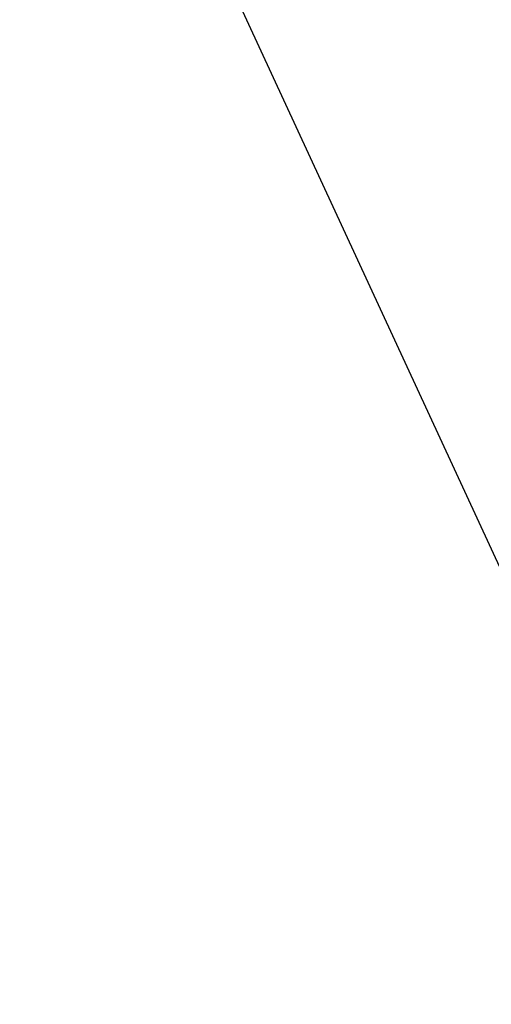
# Model space of a CAD drawing. Extents: x 0 to 363660, y 0 to 4201329.
# Tile 99 of 256: x 360198.51047 to 360198.51555, y 4200473.88474 to 4200473.89536. Entities that reach past the tile are written whole.
import ezdxf

# ---------------------------------------------------------------- set-up
doc = ezdxf.new("R2010")
doc.units = 0
doc.header["$LTSCALE"] = 0.5
doc.header["$MEASUREMENT"] = 0
doc.layers.add('(032) Горизонтали утолщенные', color=32, linetype='Continuous', lineweight=30)

# ---------------------------------------------------------------- blocks, each defined once
blk = doc.blocks.new('gergrgrre')
at = {"layer": '(032) Горизонтали утолщенные', "color": 32}
blk.add_polyline3d([(360205.37, 4200491.68, 546), (360204.44, 4200490.860001, 546), (360203.56, 4200489.959999, 546), (360202.71, 4200488.949997, 546), (360201.9, 4200487.839996, 546), (360201.14, 4200486.629997, 546), (360200.44, 4200485.349998, 546), (360199.79, 4200484.050003, 546), (360199.21, 4200482.75, 546), (360198.7, 4200481.510002, 546), (360198.27, 4200480.370003, 546), (360197.92, 4200479.370003, 546), (360197.66, 4200478.529999, 546), (360197.5, 4200477.809998, 546), (360197.44, 4200477.150002, 546), (360197.51, 4200476.489998, 546), (360197.7, 4200475.760002, 546), (360198.04, 4200474.919998, 546), (360198.52, 4200473.879997, 546)], dxfattribs=at)
blk.add_polyline3d([(360205.37, 4200491.68, 546), (360204.44, 4200490.860001, 546), (360203.56, 4200489.959999, 546), (360202.71, 4200488.949997, 546), (360201.9, 4200487.839996, 546), (360201.14, 4200486.629997, 546), (360200.44, 4200485.349998, 546), (360199.79, 4200484.050003, 546), (360199.21, 4200482.75, 546), (360198.7, 4200481.510002, 546), (360198.27, 4200480.370003, 546), (360197.92, 4200479.370003, 546), (360197.66, 4200478.529999, 546), (360197.5, 4200477.809998, 546), (360197.44, 4200477.150002, 546), (360197.51, 4200476.489998, 546), (360197.7, 4200475.760002, 546), (360198.04, 4200474.919998, 546), (360198.52, 4200473.879997, 546)], dxfattribs=at)
blk.add_polyline3d([(360205.37, 4200491.68, 546), (360204.44, 4200490.860001, 546), (360203.56, 4200489.959999, 546), (360202.71, 4200488.949997, 546), (360201.9, 4200487.839996, 546), (360201.14, 4200486.629997, 546), (360200.44, 4200485.349998, 546), (360199.79, 4200484.050003, 546), (360199.21, 4200482.75, 546), (360198.7, 4200481.510002, 546), (360198.27, 4200480.370003, 546), (360197.92, 4200479.370003, 546), (360197.66, 4200478.529999, 546), (360197.5, 4200477.809998, 546), (360197.44, 4200477.150002, 546), (360197.51, 4200476.489998, 546), (360197.7, 4200475.760002, 546), (360198.04, 4200474.919998, 546), (360198.52, 4200473.879997, 546)], dxfattribs=at)
blk.add_polyline3d([(360205.37, 4200491.68, 546), (360204.44, 4200490.860001, 546), (360203.56, 4200489.959999, 546), (360202.71, 4200488.949997, 546), (360201.9, 4200487.839996, 546), (360201.14, 4200486.629997, 546), (360200.44, 4200485.349998, 546), (360199.79, 4200484.050003, 546), (360199.21, 4200482.75, 546), (360198.7, 4200481.510002, 546), (360198.27, 4200480.370003, 546), (360197.92, 4200479.370003, 546), (360197.66, 4200478.529999, 546), (360197.5, 4200477.809998, 546), (360197.44, 4200477.150002, 546), (360197.51, 4200476.489998, 546), (360197.7, 4200475.760002, 546), (360198.04, 4200474.919998, 546), (360198.52, 4200473.879997, 546)], dxfattribs=at)
blk.add_polyline3d([(360205.37, 4200491.68, 546), (360204.44, 4200490.860001, 546), (360203.56, 4200489.959999, 546), (360202.71, 4200488.949997, 546), (360201.9, 4200487.839996, 546), (360201.14, 4200486.629997, 546), (360200.44, 4200485.349998, 546), (360199.79, 4200484.050003, 546), (360199.21, 4200482.75, 546), (360198.7, 4200481.510002, 546), (360198.27, 4200480.370003, 546), (360197.92, 4200479.370003, 546), (360197.66, 4200478.529999, 546), (360197.5, 4200477.809998, 546), (360197.44, 4200477.150002, 546), (360197.51, 4200476.489998, 546), (360197.7, 4200475.760002, 546), (360198.04, 4200474.919998, 546), (360198.52, 4200473.879997, 546)], dxfattribs=at)
blk.add_polyline3d([(360205.37, 4200491.68, 546), (360204.44, 4200490.860001, 546), (360203.56, 4200489.959999, 546), (360202.71, 4200488.949997, 546), (360201.9, 4200487.839996, 546), (360201.14, 4200486.629997, 546), (360200.44, 4200485.349998, 546), (360199.79, 4200484.050003, 546), (360199.21, 4200482.75, 546), (360198.7, 4200481.510002, 546), (360198.27, 4200480.370003, 546), (360197.92, 4200479.370003, 546), (360197.66, 4200478.529999, 546), (360197.5, 4200477.809998, 546), (360197.44, 4200477.150002, 546), (360197.51, 4200476.489998, 546), (360197.7, 4200475.760002, 546), (360198.04, 4200474.919998, 546), (360198.52, 4200473.879997, 546)], dxfattribs=at)
blk.add_polyline3d([(360205.37, 4200491.68, 546), (360204.44, 4200490.860001, 546), (360203.56, 4200489.959999, 546), (360202.71, 4200488.949997, 546), (360201.9, 4200487.839996, 546), (360201.14, 4200486.629997, 546), (360200.44, 4200485.349998, 546), (360199.79, 4200484.050003, 546), (360199.21, 4200482.75, 546), (360198.7, 4200481.510002, 546), (360198.27, 4200480.370003, 546), (360197.92, 4200479.370003, 546), (360197.66, 4200478.529999, 546), (360197.5, 4200477.809998, 546), (360197.44, 4200477.150002, 546), (360197.51, 4200476.489998, 546), (360197.7, 4200475.760002, 546), (360198.04, 4200474.919998, 546), (360198.52, 4200473.879997, 546)], dxfattribs=at)
blk.add_polyline3d([(360205.37, 4200491.68, 546), (360204.44, 4200490.860001, 546), (360203.56, 4200489.959999, 546), (360202.71, 4200488.949997, 546), (360201.9, 4200487.839996, 546), (360201.14, 4200486.629997, 546), (360200.44, 4200485.349998, 546), (360199.79, 4200484.050003, 546), (360199.21, 4200482.75, 546), (360198.7, 4200481.510002, 546), (360198.27, 4200480.370003, 546), (360197.92, 4200479.370003, 546), (360197.66, 4200478.529999, 546), (360197.5, 4200477.809998, 546), (360197.44, 4200477.150002, 546), (360197.51, 4200476.489998, 546), (360197.7, 4200475.760002, 546), (360198.04, 4200474.919998, 546), (360198.52, 4200473.879997, 546)], dxfattribs=at)
blk.add_polyline3d([(360205.37, 4200491.68, 546), (360204.44, 4200490.860001, 546), (360203.56, 4200489.959999, 546), (360202.71, 4200488.949997, 546), (360201.9, 4200487.839996, 546), (360201.14, 4200486.629997, 546), (360200.44, 4200485.349998, 546), (360199.79, 4200484.050003, 546), (360199.21, 4200482.75, 546), (360198.7, 4200481.510002, 546), (360198.27, 4200480.370003, 546), (360197.92, 4200479.370003, 546), (360197.66, 4200478.529999, 546), (360197.5, 4200477.809998, 546), (360197.44, 4200477.150002, 546), (360197.51, 4200476.489998, 546), (360197.7, 4200475.760002, 546), (360198.04, 4200474.919998, 546), (360198.52, 4200473.879997, 546)], dxfattribs=at)
blk.add_polyline3d([(360205.37, 4200491.68, 546), (360204.44, 4200490.860001, 546), (360203.56, 4200489.959999, 546), (360202.71, 4200488.949997, 546), (360201.9, 4200487.839996, 546), (360201.14, 4200486.629997, 546), (360200.44, 4200485.349998, 546), (360199.79, 4200484.050003, 546), (360199.21, 4200482.75, 546), (360198.7, 4200481.510002, 546), (360198.27, 4200480.370003, 546), (360197.92, 4200479.370003, 546), (360197.66, 4200478.529999, 546), (360197.5, 4200477.809998, 546), (360197.44, 4200477.150002, 546), (360197.51, 4200476.489998, 546), (360197.7, 4200475.760002, 546), (360198.04, 4200474.919998, 546), (360198.52, 4200473.879997, 546)], dxfattribs=at)
blk.add_polyline3d([(360205.37, 4200491.68, 546), (360204.44, 4200490.860001, 546), (360203.56, 4200489.959999, 546), (360202.71, 4200488.949997, 546), (360201.9, 4200487.839996, 546), (360201.14, 4200486.629997, 546), (360200.44, 4200485.349998, 546), (360199.79, 4200484.050003, 546), (360199.21, 4200482.75, 546), (360198.7, 4200481.510002, 546), (360198.27, 4200480.370003, 546), (360197.92, 4200479.370003, 546), (360197.66, 4200478.529999, 546), (360197.5, 4200477.809998, 546), (360197.44, 4200477.150002, 546), (360197.51, 4200476.489998, 546), (360197.7, 4200475.760002, 546), (360198.04, 4200474.919998, 546), (360198.52, 4200473.879997, 546)], dxfattribs=at)
blk.add_polyline3d([(360205.37, 4200491.68, 546), (360204.44, 4200490.860001, 546), (360203.56, 4200489.959999, 546), (360202.71, 4200488.949997, 546), (360201.9, 4200487.839996, 546), (360201.14, 4200486.629997, 546), (360200.44, 4200485.349998, 546), (360199.79, 4200484.050003, 546), (360199.21, 4200482.75, 546), (360198.7, 4200481.510002, 546), (360198.27, 4200480.370003, 546), (360197.92, 4200479.370003, 546), (360197.66, 4200478.529999, 546), (360197.5, 4200477.809998, 546), (360197.44, 4200477.150002, 546), (360197.51, 4200476.489998, 546), (360197.7, 4200475.760002, 546), (360198.04, 4200474.919998, 546), (360198.52, 4200473.879997, 546)], dxfattribs=at)
blk.add_polyline3d([(360205.37, 4200491.68, 546), (360204.44, 4200490.860001, 546), (360203.56, 4200489.959999, 546), (360202.71, 4200488.949997, 546), (360201.9, 4200487.839996, 546), (360201.14, 4200486.629997, 546), (360200.44, 4200485.349998, 546), (360199.79, 4200484.050003, 546), (360199.21, 4200482.75, 546), (360198.7, 4200481.510002, 546), (360198.27, 4200480.370003, 546), (360197.92, 4200479.370003, 546), (360197.66, 4200478.529999, 546), (360197.5, 4200477.809998, 546), (360197.44, 4200477.150002, 546), (360197.51, 4200476.489998, 546), (360197.7, 4200475.760002, 546), (360198.04, 4200474.919998, 546), (360198.52, 4200473.879997, 546)], dxfattribs=at)
blk.add_polyline3d([(360205.37, 4200491.68, 546), (360204.44, 4200490.860001, 546), (360203.56, 4200489.959999, 546), (360202.71, 4200488.949997, 546), (360201.9, 4200487.839996, 546), (360201.14, 4200486.629997, 546), (360200.44, 4200485.349998, 546), (360199.79, 4200484.050003, 546), (360199.21, 4200482.75, 546), (360198.7, 4200481.510002, 546), (360198.27, 4200480.370003, 546), (360197.92, 4200479.370003, 546), (360197.66, 4200478.529999, 546), (360197.5, 4200477.809998, 546), (360197.44, 4200477.150002, 546), (360197.51, 4200476.489998, 546), (360197.7, 4200475.760002, 546), (360198.04, 4200474.919998, 546), (360198.52, 4200473.879997, 546)], dxfattribs=at)
blk.add_polyline3d([(360205.37, 4200491.68, 546), (360204.44, 4200490.860001, 546), (360203.56, 4200489.959999, 546), (360202.71, 4200488.949997, 546), (360201.9, 4200487.839996, 546), (360201.14, 4200486.629997, 546), (360200.44, 4200485.349998, 546), (360199.79, 4200484.050003, 546), (360199.21, 4200482.75, 546), (360198.7, 4200481.510002, 546), (360198.27, 4200480.370003, 546), (360197.92, 4200479.370003, 546), (360197.66, 4200478.529999, 546), (360197.5, 4200477.809998, 546), (360197.44, 4200477.150002, 546), (360197.51, 4200476.489998, 546), (360197.7, 4200475.760002, 546), (360198.04, 4200474.919998, 546), (360198.52, 4200473.879997, 546)], dxfattribs=at)
blk.add_polyline3d([(360205.37, 4200491.68, 546), (360204.44, 4200490.860001, 546), (360203.56, 4200489.959999, 546), (360202.71, 4200488.949997, 546), (360201.9, 4200487.839996, 546), (360201.14, 4200486.629997, 546), (360200.44, 4200485.349998, 546), (360199.79, 4200484.050003, 546), (360199.21, 4200482.75, 546), (360198.7, 4200481.510002, 546), (360198.27, 4200480.370003, 546), (360197.92, 4200479.370003, 546), (360197.66, 4200478.529999, 546), (360197.5, 4200477.809998, 546), (360197.44, 4200477.150002, 546), (360197.51, 4200476.489998, 546), (360197.7, 4200475.760002, 546), (360198.04, 4200474.919998, 546), (360198.52, 4200473.879997, 546)], dxfattribs=at)
blk.add_polyline3d([(360205.37, 4200491.68, 546), (360204.44, 4200490.860001, 546), (360203.56, 4200489.959999, 546), (360202.71, 4200488.949997, 546), (360201.9, 4200487.839996, 546), (360201.14, 4200486.629997, 546), (360200.44, 4200485.349998, 546), (360199.79, 4200484.050003, 546), (360199.21, 4200482.75, 546), (360198.7, 4200481.510002, 546), (360198.27, 4200480.370003, 546), (360197.92, 4200479.370003, 546), (360197.66, 4200478.529999, 546), (360197.5, 4200477.809998, 546), (360197.44, 4200477.150002, 546), (360197.51, 4200476.489998, 546), (360197.7, 4200475.760002, 546), (360198.04, 4200474.919998, 546), (360198.52, 4200473.879997, 546)], dxfattribs=at)
blk.add_polyline3d([(360205.37, 4200491.68, 546), (360204.44, 4200490.860001, 546), (360203.56, 4200489.959999, 546), (360202.71, 4200488.949997, 546), (360201.9, 4200487.839996, 546), (360201.14, 4200486.629997, 546), (360200.44, 4200485.349998, 546), (360199.79, 4200484.050003, 546), (360199.21, 4200482.75, 546), (360198.7, 4200481.510002, 546), (360198.27, 4200480.370003, 546), (360197.92, 4200479.370003, 546), (360197.66, 4200478.529999, 546), (360197.5, 4200477.809998, 546), (360197.44, 4200477.150002, 546), (360197.51, 4200476.489998, 546), (360197.7, 4200475.760002, 546), (360198.04, 4200474.919998, 546), (360198.52, 4200473.879997, 546)], dxfattribs=at)
blk.add_polyline3d([(360205.37, 4200491.68, 546), (360204.44, 4200490.860001, 546), (360203.56, 4200489.959999, 546), (360202.71, 4200488.949997, 546), (360201.9, 4200487.839996, 546), (360201.14, 4200486.629997, 546), (360200.44, 4200485.349998, 546), (360199.79, 4200484.050003, 546), (360199.21, 4200482.75, 546), (360198.7, 4200481.510002, 546), (360198.27, 4200480.370003, 546), (360197.92, 4200479.370003, 546), (360197.66, 4200478.529999, 546), (360197.5, 4200477.809998, 546), (360197.44, 4200477.150002, 546), (360197.51, 4200476.489998, 546), (360197.7, 4200475.760002, 546), (360198.04, 4200474.919998, 546), (360198.52, 4200473.879997, 546)], dxfattribs=at)
blk.add_polyline3d([(360205.37, 4200491.68, 546), (360204.44, 4200490.860001, 546), (360203.56, 4200489.959999, 546), (360202.71, 4200488.949997, 546), (360201.9, 4200487.839996, 546), (360201.14, 4200486.629997, 546), (360200.44, 4200485.349998, 546), (360199.79, 4200484.050003, 546), (360199.21, 4200482.75, 546), (360198.7, 4200481.510002, 546), (360198.27, 4200480.370003, 546), (360197.92, 4200479.370003, 546), (360197.66, 4200478.529999, 546), (360197.5, 4200477.809998, 546), (360197.44, 4200477.150002, 546), (360197.51, 4200476.489998, 546), (360197.7, 4200475.760002, 546), (360198.04, 4200474.919998, 546), (360198.52, 4200473.879997, 546)], dxfattribs=at)
blk.add_polyline3d([(360205.37, 4200491.68, 546), (360204.44, 4200490.860001, 546), (360203.56, 4200489.959999, 546), (360202.71, 4200488.949997, 546), (360201.9, 4200487.839996, 546), (360201.14, 4200486.629997, 546), (360200.44, 4200485.349998, 546), (360199.79, 4200484.050003, 546), (360199.21, 4200482.75, 546), (360198.7, 4200481.510002, 546), (360198.27, 4200480.370003, 546), (360197.92, 4200479.370003, 546), (360197.66, 4200478.529999, 546), (360197.5, 4200477.809998, 546), (360197.44, 4200477.150002, 546), (360197.51, 4200476.489998, 546), (360197.7, 4200475.760002, 546), (360198.04, 4200474.919998, 546), (360198.52, 4200473.879997, 546)], dxfattribs=at)
blk.add_polyline3d([(360205.37, 4200491.68, 546), (360204.44, 4200490.860001, 546), (360203.56, 4200489.959999, 546), (360202.71, 4200488.949997, 546), (360201.9, 4200487.839996, 546), (360201.14, 4200486.629997, 546), (360200.44, 4200485.349998, 546), (360199.79, 4200484.050003, 546), (360199.21, 4200482.75, 546), (360198.7, 4200481.510002, 546), (360198.27, 4200480.370003, 546), (360197.92, 4200479.370003, 546), (360197.66, 4200478.529999, 546), (360197.5, 4200477.809998, 546), (360197.44, 4200477.150002, 546), (360197.51, 4200476.489998, 546), (360197.7, 4200475.760002, 546), (360198.04, 4200474.919998, 546), (360198.52, 4200473.879997, 546)], dxfattribs=at)
blk.add_polyline3d([(360205.37, 4200491.68, 546), (360204.44, 4200490.860001, 546), (360203.56, 4200489.959999, 546), (360202.71, 4200488.949997, 546), (360201.9, 4200487.839996, 546), (360201.14, 4200486.629997, 546), (360200.44, 4200485.349998, 546), (360199.79, 4200484.050003, 546), (360199.21, 4200482.75, 546), (360198.7, 4200481.510002, 546), (360198.27, 4200480.370003, 546), (360197.92, 4200479.370003, 546), (360197.66, 4200478.529999, 546), (360197.5, 4200477.809998, 546), (360197.44, 4200477.150002, 546), (360197.51, 4200476.489998, 546), (360197.7, 4200475.760002, 546), (360198.04, 4200474.919998, 546), (360198.52, 4200473.879997, 546)], dxfattribs=at)
blk.add_polyline3d([(360205.37, 4200491.68, 546), (360204.44, 4200490.860001, 546), (360203.56, 4200489.959999, 546), (360202.71, 4200488.949997, 546), (360201.9, 4200487.839996, 546), (360201.14, 4200486.629997, 546), (360200.44, 4200485.349998, 546), (360199.79, 4200484.050003, 546), (360199.21, 4200482.75, 546), (360198.7, 4200481.510002, 546), (360198.27, 4200480.370003, 546), (360197.92, 4200479.370003, 546), (360197.66, 4200478.529999, 546), (360197.5, 4200477.809998, 546), (360197.44, 4200477.150002, 546), (360197.51, 4200476.489998, 546), (360197.7, 4200475.760002, 546), (360198.04, 4200474.919998, 546), (360198.52, 4200473.879997, 546)], dxfattribs=at)
blk.add_polyline3d([(360205.37, 4200491.68, 546), (360204.44, 4200490.860001, 546), (360203.56, 4200489.959999, 546), (360202.71, 4200488.949997, 546), (360201.9, 4200487.839996, 546), (360201.14, 4200486.629997, 546), (360200.44, 4200485.349998, 546), (360199.79, 4200484.050003, 546), (360199.21, 4200482.75, 546), (360198.7, 4200481.510002, 546), (360198.27, 4200480.370003, 546), (360197.92, 4200479.370003, 546), (360197.66, 4200478.529999, 546), (360197.5, 4200477.809998, 546), (360197.44, 4200477.150002, 546), (360197.51, 4200476.489998, 546), (360197.7, 4200475.760002, 546), (360198.04, 4200474.919998, 546), (360198.52, 4200473.879997, 546)], dxfattribs=at)
blk.add_polyline3d([(360205.37, 4200491.68, 546), (360204.44, 4200490.860001, 546), (360203.56, 4200489.959999, 546), (360202.71, 4200488.949997, 546), (360201.9, 4200487.839996, 546), (360201.14, 4200486.629997, 546), (360200.44, 4200485.349998, 546), (360199.79, 4200484.050003, 546), (360199.21, 4200482.75, 546), (360198.7, 4200481.510002, 546), (360198.27, 4200480.370003, 546), (360197.92, 4200479.370003, 546), (360197.66, 4200478.529999, 546), (360197.5, 4200477.809998, 546), (360197.44, 4200477.150002, 546), (360197.51, 4200476.489998, 546), (360197.7, 4200475.760002, 546), (360198.04, 4200474.919998, 546), (360198.52, 4200473.879997, 546)], dxfattribs=at)
blk.add_polyline3d([(360205.37, 4200491.68, 546), (360204.44, 4200490.860001, 546), (360203.56, 4200489.959999, 546), (360202.71, 4200488.949997, 546), (360201.9, 4200487.839996, 546), (360201.14, 4200486.629997, 546), (360200.44, 4200485.349998, 546), (360199.79, 4200484.050003, 546), (360199.21, 4200482.75, 546), (360198.7, 4200481.510002, 546), (360198.27, 4200480.370003, 546), (360197.92, 4200479.370003, 546), (360197.66, 4200478.529999, 546), (360197.5, 4200477.809998, 546), (360197.44, 4200477.150002, 546), (360197.51, 4200476.489998, 546), (360197.7, 4200475.760002, 546), (360198.04, 4200474.919998, 546), (360198.52, 4200473.879997, 546)], dxfattribs=at)
blk.add_polyline3d([(360205.37, 4200491.68, 546), (360204.44, 4200490.860001, 546), (360203.56, 4200489.959999, 546), (360202.71, 4200488.949997, 546), (360201.9, 4200487.839996, 546), (360201.14, 4200486.629997, 546), (360200.44, 4200485.349998, 546), (360199.79, 4200484.050003, 546), (360199.21, 4200482.75, 546), (360198.7, 4200481.510002, 546), (360198.27, 4200480.370003, 546), (360197.92, 4200479.370003, 546), (360197.66, 4200478.529999, 546), (360197.5, 4200477.809998, 546), (360197.44, 4200477.150002, 546), (360197.51, 4200476.489998, 546), (360197.7, 4200475.760002, 546), (360198.04, 4200474.919998, 546), (360198.52, 4200473.879997, 546)], dxfattribs=at)
blk.add_polyline3d([(360205.37, 4200491.68, 546), (360204.44, 4200490.860001, 546), (360203.56, 4200489.959999, 546), (360202.71, 4200488.949997, 546), (360201.9, 4200487.839996, 546), (360201.14, 4200486.629997, 546), (360200.44, 4200485.349998, 546), (360199.79, 4200484.050003, 546), (360199.21, 4200482.75, 546), (360198.7, 4200481.510002, 546), (360198.27, 4200480.370003, 546), (360197.92, 4200479.370003, 546), (360197.66, 4200478.529999, 546), (360197.5, 4200477.809998, 546), (360197.44, 4200477.150002, 546), (360197.51, 4200476.489998, 546), (360197.7, 4200475.760002, 546), (360198.04, 4200474.919998, 546), (360198.52, 4200473.879997, 546)], dxfattribs=at)
blk.add_polyline3d([(360205.37, 4200491.68, 546), (360204.44, 4200490.860001, 546), (360203.56, 4200489.959999, 546), (360202.71, 4200488.949997, 546), (360201.9, 4200487.839996, 546), (360201.14, 4200486.629997, 546), (360200.44, 4200485.349998, 546), (360199.79, 4200484.050003, 546), (360199.21, 4200482.75, 546), (360198.7, 4200481.510002, 546), (360198.27, 4200480.370003, 546), (360197.92, 4200479.370003, 546), (360197.66, 4200478.529999, 546), (360197.5, 4200477.809998, 546), (360197.44, 4200477.150002, 546), (360197.51, 4200476.489998, 546), (360197.7, 4200475.760002, 546), (360198.04, 4200474.919998, 546), (360198.52, 4200473.879997, 546)], dxfattribs=at)
blk.add_polyline3d([(360205.37, 4200491.68, 546), (360204.44, 4200490.860001, 546), (360203.56, 4200489.959999, 546), (360202.71, 4200488.949997, 546), (360201.9, 4200487.839996, 546), (360201.14, 4200486.629997, 546), (360200.44, 4200485.349998, 546), (360199.79, 4200484.050003, 546), (360199.21, 4200482.75, 546), (360198.7, 4200481.510002, 546), (360198.27, 4200480.370003, 546), (360197.92, 4200479.370003, 546), (360197.66, 4200478.529999, 546), (360197.5, 4200477.809998, 546), (360197.44, 4200477.150002, 546), (360197.51, 4200476.489998, 546), (360197.7, 4200475.760002, 546), (360198.04, 4200474.919998, 546), (360198.52, 4200473.879997, 546)], dxfattribs=at)
blk.add_polyline3d([(360205.37, 4200491.68, 546), (360204.44, 4200490.860001, 546), (360203.56, 4200489.959999, 546), (360202.71, 4200488.949997, 546), (360201.9, 4200487.839996, 546), (360201.14, 4200486.629997, 546), (360200.44, 4200485.349998, 546), (360199.79, 4200484.050003, 546), (360199.21, 4200482.75, 546), (360198.7, 4200481.510002, 546), (360198.27, 4200480.370003, 546), (360197.92, 4200479.370003, 546), (360197.66, 4200478.529999, 546), (360197.5, 4200477.809998, 546), (360197.44, 4200477.150002, 546), (360197.51, 4200476.489998, 546), (360197.7, 4200475.760002, 546), (360198.04, 4200474.919998, 546), (360198.52, 4200473.879997, 546)], dxfattribs=at)
blk.add_polyline3d([(360205.37, 4200491.68, 546), (360204.44, 4200490.860001, 546), (360203.56, 4200489.959999, 546), (360202.71, 4200488.949997, 546), (360201.9, 4200487.839996, 546), (360201.14, 4200486.629997, 546), (360200.44, 4200485.349998, 546), (360199.79, 4200484.050003, 546), (360199.21, 4200482.75, 546), (360198.7, 4200481.510002, 546), (360198.27, 4200480.370003, 546), (360197.92, 4200479.370003, 546), (360197.66, 4200478.529999, 546), (360197.5, 4200477.809998, 546), (360197.44, 4200477.150002, 546), (360197.51, 4200476.489998, 546), (360197.7, 4200475.760002, 546), (360198.04, 4200474.919998, 546), (360198.52, 4200473.879997, 546)], dxfattribs=at)
blk.add_polyline3d([(360205.37, 4200491.68, 546), (360204.44, 4200490.860001, 546), (360203.56, 4200489.959999, 546), (360202.71, 4200488.949997, 546), (360201.9, 4200487.839996, 546), (360201.14, 4200486.629997, 546), (360200.44, 4200485.349998, 546), (360199.79, 4200484.050003, 546), (360199.21, 4200482.75, 546), (360198.7, 4200481.510002, 546), (360198.27, 4200480.370003, 546), (360197.92, 4200479.370003, 546), (360197.66, 4200478.529999, 546), (360197.5, 4200477.809998, 546), (360197.44, 4200477.150002, 546), (360197.51, 4200476.489998, 546), (360197.7, 4200475.760002, 546), (360198.04, 4200474.919998, 546), (360198.52, 4200473.879997, 546)], dxfattribs=at)
blk.add_polyline3d([(360205.37, 4200491.68, 546), (360204.44, 4200490.860001, 546), (360203.56, 4200489.959999, 546), (360202.71, 4200488.949997, 546), (360201.9, 4200487.839996, 546), (360201.14, 4200486.629997, 546), (360200.44, 4200485.349998, 546), (360199.79, 4200484.050003, 546), (360199.21, 4200482.75, 546), (360198.7, 4200481.510002, 546), (360198.27, 4200480.370003, 546), (360197.92, 4200479.370003, 546), (360197.66, 4200478.529999, 546), (360197.5, 4200477.809998, 546), (360197.44, 4200477.150002, 546), (360197.51, 4200476.489998, 546), (360197.7, 4200475.760002, 546), (360198.04, 4200474.919998, 546), (360198.52, 4200473.879997, 546)], dxfattribs=at)
blk.add_polyline3d([(360205.37, 4200491.68, 546), (360204.44, 4200490.860001, 546), (360203.56, 4200489.959999, 546), (360202.71, 4200488.949997, 546), (360201.9, 4200487.839996, 546), (360201.14, 4200486.629997, 546), (360200.44, 4200485.349998, 546), (360199.79, 4200484.050003, 546), (360199.21, 4200482.75, 546), (360198.7, 4200481.510002, 546), (360198.27, 4200480.370003, 546), (360197.92, 4200479.370003, 546), (360197.66, 4200478.529999, 546), (360197.5, 4200477.809998, 546), (360197.44, 4200477.150002, 546), (360197.51, 4200476.489998, 546), (360197.7, 4200475.760002, 546), (360198.04, 4200474.919998, 546), (360198.52, 4200473.879997, 546)], dxfattribs=at)
blk.add_polyline3d([(360205.37, 4200491.68, 546), (360204.44, 4200490.860001, 546), (360203.56, 4200489.959999, 546), (360202.71, 4200488.949997, 546), (360201.9, 4200487.839996, 546), (360201.14, 4200486.629997, 546), (360200.44, 4200485.349998, 546), (360199.79, 4200484.050003, 546), (360199.21, 4200482.75, 546), (360198.7, 4200481.510002, 546), (360198.27, 4200480.370003, 546), (360197.92, 4200479.370003, 546), (360197.66, 4200478.529999, 546), (360197.5, 4200477.809998, 546), (360197.44, 4200477.150002, 546), (360197.51, 4200476.489998, 546), (360197.7, 4200475.760002, 546), (360198.04, 4200474.919998, 546), (360198.52, 4200473.879997, 546)], dxfattribs=at)
blk.add_polyline3d([(360205.37, 4200491.68, 546), (360204.44, 4200490.860001, 546), (360203.56, 4200489.959999, 546), (360202.71, 4200488.949997, 546), (360201.9, 4200487.839996, 546), (360201.14, 4200486.629997, 546), (360200.44, 4200485.349998, 546), (360199.79, 4200484.050003, 546), (360199.21, 4200482.75, 546), (360198.7, 4200481.510002, 546), (360198.27, 4200480.370003, 546), (360197.92, 4200479.370003, 546), (360197.66, 4200478.529999, 546), (360197.5, 4200477.809998, 546), (360197.44, 4200477.150002, 546), (360197.51, 4200476.489998, 546), (360197.7, 4200475.760002, 546), (360198.04, 4200474.919998, 546), (360198.52, 4200473.879997, 546)], dxfattribs=at)
blk.add_polyline3d([(360205.37, 4200491.68, 546), (360204.44, 4200490.860001, 546), (360203.56, 4200489.959999, 546), (360202.71, 4200488.949997, 546), (360201.9, 4200487.839996, 546), (360201.14, 4200486.629997, 546), (360200.44, 4200485.349998, 546), (360199.79, 4200484.050003, 546), (360199.21, 4200482.75, 546), (360198.7, 4200481.510002, 546), (360198.27, 4200480.370003, 546), (360197.92, 4200479.370003, 546), (360197.66, 4200478.529999, 546), (360197.5, 4200477.809998, 546), (360197.44, 4200477.150002, 546), (360197.51, 4200476.489998, 546), (360197.7, 4200475.760002, 546), (360198.04, 4200474.919998, 546), (360198.52, 4200473.879997, 546)], dxfattribs=at)
blk.add_polyline3d([(360205.37, 4200491.68, 546), (360204.44, 4200490.860001, 546), (360203.56, 4200489.959999, 546), (360202.71, 4200488.949997, 546), (360201.9, 4200487.839996, 546), (360201.14, 4200486.629997, 546), (360200.44, 4200485.349998, 546), (360199.79, 4200484.050003, 546), (360199.21, 4200482.75, 546), (360198.7, 4200481.510002, 546), (360198.27, 4200480.370003, 546), (360197.92, 4200479.370003, 546), (360197.66, 4200478.529999, 546), (360197.5, 4200477.809998, 546), (360197.44, 4200477.150002, 546), (360197.51, 4200476.489998, 546), (360197.7, 4200475.760002, 546), (360198.04, 4200474.919998, 546), (360198.52, 4200473.879997, 546)], dxfattribs=at)
blk.add_polyline3d([(360205.37, 4200491.68, 546), (360204.44, 4200490.860001, 546), (360203.56, 4200489.959999, 546), (360202.71, 4200488.949997, 546), (360201.9, 4200487.839996, 546), (360201.14, 4200486.629997, 546), (360200.44, 4200485.349998, 546), (360199.79, 4200484.050003, 546), (360199.21, 4200482.75, 546), (360198.7, 4200481.510002, 546), (360198.27, 4200480.370003, 546), (360197.92, 4200479.370003, 546), (360197.66, 4200478.529999, 546), (360197.5, 4200477.809998, 546), (360197.44, 4200477.150002, 546), (360197.51, 4200476.489998, 546), (360197.7, 4200475.760002, 546), (360198.04, 4200474.919998, 546), (360198.52, 4200473.879997, 546)], dxfattribs=at)
blk.add_polyline3d([(360205.37, 4200491.68, 546), (360204.44, 4200490.860001, 546), (360203.56, 4200489.959999, 546), (360202.71, 4200488.949997, 546), (360201.9, 4200487.839996, 546), (360201.14, 4200486.629997, 546), (360200.44, 4200485.349998, 546), (360199.79, 4200484.050003, 546), (360199.21, 4200482.75, 546), (360198.7, 4200481.510002, 546), (360198.27, 4200480.370003, 546), (360197.92, 4200479.370003, 546), (360197.66, 4200478.529999, 546), (360197.5, 4200477.809998, 546), (360197.44, 4200477.150002, 546), (360197.51, 4200476.489998, 546), (360197.7, 4200475.760002, 546), (360198.04, 4200474.919998, 546), (360198.52, 4200473.879997, 546)], dxfattribs=at)
blk.add_polyline3d([(360205.37, 4200491.68, 546), (360204.44, 4200490.860001, 546), (360203.56, 4200489.959999, 546), (360202.71, 4200488.949997, 546), (360201.9, 4200487.839996, 546), (360201.14, 4200486.629997, 546), (360200.44, 4200485.349998, 546), (360199.79, 4200484.050003, 546), (360199.21, 4200482.75, 546), (360198.7, 4200481.510002, 546), (360198.27, 4200480.370003, 546), (360197.92, 4200479.370003, 546), (360197.66, 4200478.529999, 546), (360197.5, 4200477.809998, 546), (360197.44, 4200477.150002, 546), (360197.51, 4200476.489998, 546), (360197.7, 4200475.760002, 546), (360198.04, 4200474.919998, 546), (360198.52, 4200473.879997, 546)], dxfattribs=at)
blk.add_polyline3d([(360205.37, 4200491.68, 546), (360204.44, 4200490.860001, 546), (360203.56, 4200489.959999, 546), (360202.71, 4200488.949997, 546), (360201.9, 4200487.839996, 546), (360201.14, 4200486.629997, 546), (360200.44, 4200485.349998, 546), (360199.79, 4200484.050003, 546), (360199.21, 4200482.75, 546), (360198.7, 4200481.510002, 546), (360198.27, 4200480.370003, 546), (360197.92, 4200479.370003, 546), (360197.66, 4200478.529999, 546), (360197.5, 4200477.809998, 546), (360197.44, 4200477.150002, 546), (360197.51, 4200476.489998, 546), (360197.7, 4200475.760002, 546), (360198.04, 4200474.919998, 546), (360198.52, 4200473.879997, 546)], dxfattribs=at)
blk.add_polyline3d([(360205.37, 4200491.68, 546), (360204.44, 4200490.860001, 546), (360203.56, 4200489.959999, 546), (360202.71, 4200488.949997, 546), (360201.9, 4200487.839996, 546), (360201.14, 4200486.629997, 546), (360200.44, 4200485.349998, 546), (360199.79, 4200484.050003, 546), (360199.21, 4200482.75, 546), (360198.7, 4200481.510002, 546), (360198.27, 4200480.370003, 546), (360197.92, 4200479.370003, 546), (360197.66, 4200478.529999, 546), (360197.5, 4200477.809998, 546), (360197.44, 4200477.150002, 546), (360197.51, 4200476.489998, 546), (360197.7, 4200475.760002, 546), (360198.04, 4200474.919998, 546), (360198.52, 4200473.879997, 546)], dxfattribs=at)
blk.add_polyline3d([(360205.37, 4200491.68, 546), (360204.44, 4200490.860001, 546), (360203.56, 4200489.959999, 546), (360202.71, 4200488.949997, 546), (360201.9, 4200487.839996, 546), (360201.14, 4200486.629997, 546), (360200.44, 4200485.349998, 546), (360199.79, 4200484.050003, 546), (360199.21, 4200482.75, 546), (360198.7, 4200481.510002, 546), (360198.27, 4200480.370003, 546), (360197.92, 4200479.370003, 546), (360197.66, 4200478.529999, 546), (360197.5, 4200477.809998, 546), (360197.44, 4200477.150002, 546), (360197.51, 4200476.489998, 546), (360197.7, 4200475.760002, 546), (360198.04, 4200474.919998, 546), (360198.52, 4200473.879997, 546)], dxfattribs=at)
blk.add_polyline3d([(360205.37, 4200491.68, 546), (360204.44, 4200490.860001, 546), (360203.56, 4200489.959999, 546), (360202.71, 4200488.949997, 546), (360201.9, 4200487.839996, 546), (360201.14, 4200486.629997, 546), (360200.44, 4200485.349998, 546), (360199.79, 4200484.050003, 546), (360199.21, 4200482.75, 546), (360198.7, 4200481.510002, 546), (360198.27, 4200480.370003, 546), (360197.92, 4200479.370003, 546), (360197.66, 4200478.529999, 546), (360197.5, 4200477.809998, 546), (360197.44, 4200477.150002, 546), (360197.51, 4200476.489998, 546), (360197.7, 4200475.760002, 546), (360198.04, 4200474.919998, 546), (360198.52, 4200473.879997, 546)], dxfattribs=at)
blk.add_polyline3d([(360205.37, 4200491.68, 546), (360204.44, 4200490.860001, 546), (360203.56, 4200489.959999, 546), (360202.71, 4200488.949997, 546), (360201.9, 4200487.839996, 546), (360201.14, 4200486.629997, 546), (360200.44, 4200485.349998, 546), (360199.79, 4200484.050003, 546), (360199.21, 4200482.75, 546), (360198.7, 4200481.510002, 546), (360198.27, 4200480.370003, 546), (360197.92, 4200479.370003, 546), (360197.66, 4200478.529999, 546), (360197.5, 4200477.809998, 546), (360197.44, 4200477.150002, 546), (360197.51, 4200476.489998, 546), (360197.7, 4200475.760002, 546), (360198.04, 4200474.919998, 546), (360198.52, 4200473.879997, 546)], dxfattribs=at)
blk.add_polyline3d([(360205.37, 4200491.68, 546), (360204.44, 4200490.860001, 546), (360203.56, 4200489.959999, 546), (360202.71, 4200488.949997, 546), (360201.9, 4200487.839996, 546), (360201.14, 4200486.629997, 546), (360200.44, 4200485.349998, 546), (360199.79, 4200484.050003, 546), (360199.21, 4200482.75, 546), (360198.7, 4200481.510002, 546), (360198.27, 4200480.370003, 546), (360197.92, 4200479.370003, 546), (360197.66, 4200478.529999, 546), (360197.5, 4200477.809998, 546), (360197.44, 4200477.150002, 546), (360197.51, 4200476.489998, 546), (360197.7, 4200475.760002, 546), (360198.04, 4200474.919998, 546), (360198.52, 4200473.879997, 546)], dxfattribs=at)
blk.add_polyline3d([(360205.37, 4200491.68, 546), (360204.44, 4200490.860001, 546), (360203.56, 4200489.959999, 546), (360202.71, 4200488.949997, 546), (360201.9, 4200487.839996, 546), (360201.14, 4200486.629997, 546), (360200.44, 4200485.349998, 546), (360199.79, 4200484.050003, 546), (360199.21, 4200482.75, 546), (360198.7, 4200481.510002, 546), (360198.27, 4200480.370003, 546), (360197.92, 4200479.370003, 546), (360197.66, 4200478.529999, 546), (360197.5, 4200477.809998, 546), (360197.44, 4200477.150002, 546), (360197.51, 4200476.489998, 546), (360197.7, 4200475.760002, 546), (360198.04, 4200474.919998, 546), (360198.52, 4200473.879997, 546)], dxfattribs=at)
blk.add_polyline3d([(360205.37, 4200491.68, 546), (360204.44, 4200490.860001, 546), (360203.56, 4200489.959999, 546), (360202.71, 4200488.949997, 546), (360201.9, 4200487.839996, 546), (360201.14, 4200486.629997, 546), (360200.44, 4200485.349998, 546), (360199.79, 4200484.050003, 546), (360199.21, 4200482.75, 546), (360198.7, 4200481.510002, 546), (360198.27, 4200480.370003, 546), (360197.92, 4200479.370003, 546), (360197.66, 4200478.529999, 546), (360197.5, 4200477.809998, 546), (360197.44, 4200477.150002, 546), (360197.51, 4200476.489998, 546), (360197.7, 4200475.760002, 546), (360198.04, 4200474.919998, 546), (360198.52, 4200473.879997, 546)], dxfattribs=at)
blk.add_polyline3d([(360205.37, 4200491.68, 546), (360204.44, 4200490.860001, 546), (360203.56, 4200489.959999, 546), (360202.71, 4200488.949997, 546), (360201.9, 4200487.839996, 546), (360201.14, 4200486.629997, 546), (360200.44, 4200485.349998, 546), (360199.79, 4200484.050003, 546), (360199.21, 4200482.75, 546), (360198.7, 4200481.510002, 546), (360198.27, 4200480.370003, 546), (360197.92, 4200479.370003, 546), (360197.66, 4200478.529999, 546), (360197.5, 4200477.809998, 546), (360197.44, 4200477.150002, 546), (360197.51, 4200476.489998, 546), (360197.7, 4200475.760002, 546), (360198.04, 4200474.919998, 546), (360198.52, 4200473.879997, 546)], dxfattribs=at)
blk.add_polyline3d([(360205.37, 4200491.68, 546), (360204.44, 4200490.860001, 546), (360203.56, 4200489.959999, 546), (360202.71, 4200488.949997, 546), (360201.9, 4200487.839996, 546), (360201.14, 4200486.629997, 546), (360200.44, 4200485.349998, 546), (360199.79, 4200484.050003, 546), (360199.21, 4200482.75, 546), (360198.7, 4200481.510002, 546), (360198.27, 4200480.370003, 546), (360197.92, 4200479.370003, 546), (360197.66, 4200478.529999, 546), (360197.5, 4200477.809998, 546), (360197.44, 4200477.150002, 546), (360197.51, 4200476.489998, 546), (360197.7, 4200475.760002, 546), (360198.04, 4200474.919998, 546), (360198.52, 4200473.879997, 546)], dxfattribs=at)
blk.add_polyline3d([(360205.37, 4200491.68, 546), (360204.44, 4200490.860001, 546), (360203.56, 4200489.959999, 546), (360202.71, 4200488.949997, 546), (360201.9, 4200487.839996, 546), (360201.14, 4200486.629997, 546), (360200.44, 4200485.349998, 546), (360199.79, 4200484.050003, 546), (360199.21, 4200482.75, 546), (360198.7, 4200481.510002, 546), (360198.27, 4200480.370003, 546), (360197.92, 4200479.370003, 546), (360197.66, 4200478.529999, 546), (360197.5, 4200477.809998, 546), (360197.44, 4200477.150002, 546), (360197.51, 4200476.489998, 546), (360197.7, 4200475.760002, 546), (360198.04, 4200474.919998, 546), (360198.52, 4200473.879997, 546)], dxfattribs=at)
blk.add_polyline3d([(360205.37, 4200491.68, 546), (360204.44, 4200490.860001, 546), (360203.56, 4200489.959999, 546), (360202.71, 4200488.949997, 546), (360201.9, 4200487.839996, 546), (360201.14, 4200486.629997, 546), (360200.44, 4200485.349998, 546), (360199.79, 4200484.050003, 546), (360199.21, 4200482.75, 546), (360198.7, 4200481.510002, 546), (360198.27, 4200480.370003, 546), (360197.92, 4200479.370003, 546), (360197.66, 4200478.529999, 546), (360197.5, 4200477.809998, 546), (360197.44, 4200477.150002, 546), (360197.51, 4200476.489998, 546), (360197.7, 4200475.760002, 546), (360198.04, 4200474.919998, 546), (360198.52, 4200473.879997, 546)], dxfattribs=at)
blk.add_polyline3d([(360205.37, 4200491.68, 546), (360204.44, 4200490.860001, 546), (360203.56, 4200489.959999, 546), (360202.71, 4200488.949997, 546), (360201.9, 4200487.839996, 546), (360201.14, 4200486.629997, 546), (360200.44, 4200485.349998, 546), (360199.79, 4200484.050003, 546), (360199.21, 4200482.75, 546), (360198.7, 4200481.510002, 546), (360198.27, 4200480.370003, 546), (360197.92, 4200479.370003, 546), (360197.66, 4200478.529999, 546), (360197.5, 4200477.809998, 546), (360197.44, 4200477.150002, 546), (360197.51, 4200476.489998, 546), (360197.7, 4200475.760002, 546), (360198.04, 4200474.919998, 546), (360198.52, 4200473.879997, 546)], dxfattribs=at)
blk.add_polyline3d([(360205.37, 4200491.68, 546), (360204.44, 4200490.860001, 546), (360203.56, 4200489.959999, 546), (360202.71, 4200488.949997, 546), (360201.9, 4200487.839996, 546), (360201.14, 4200486.629997, 546), (360200.44, 4200485.349998, 546), (360199.79, 4200484.050003, 546), (360199.21, 4200482.75, 546), (360198.7, 4200481.510002, 546), (360198.27, 4200480.370003, 546), (360197.92, 4200479.370003, 546), (360197.66, 4200478.529999, 546), (360197.5, 4200477.809998, 546), (360197.44, 4200477.150002, 546), (360197.51, 4200476.489998, 546), (360197.7, 4200475.760002, 546), (360198.04, 4200474.919998, 546), (360198.52, 4200473.879997, 546)], dxfattribs=at)
blk.add_polyline3d([(360205.37, 4200491.68, 546), (360204.44, 4200490.860001, 546), (360203.56, 4200489.959999, 546), (360202.71, 4200488.949997, 546), (360201.9, 4200487.839996, 546), (360201.14, 4200486.629997, 546), (360200.44, 4200485.349998, 546), (360199.79, 4200484.050003, 546), (360199.21, 4200482.75, 546), (360198.7, 4200481.510002, 546), (360198.27, 4200480.370003, 546), (360197.92, 4200479.370003, 546), (360197.66, 4200478.529999, 546), (360197.5, 4200477.809998, 546), (360197.44, 4200477.150002, 546), (360197.51, 4200476.489998, 546), (360197.7, 4200475.760002, 546), (360198.04, 4200474.919998, 546), (360198.52, 4200473.879997, 546)], dxfattribs=at)
blk.add_polyline3d([(360205.37, 4200491.68, 546), (360204.44, 4200490.860001, 546), (360203.56, 4200489.959999, 546), (360202.71, 4200488.949997, 546), (360201.9, 4200487.839996, 546), (360201.14, 4200486.629997, 546), (360200.44, 4200485.349998, 546), (360199.79, 4200484.050003, 546), (360199.21, 4200482.75, 546), (360198.7, 4200481.510002, 546), (360198.27, 4200480.370003, 546), (360197.92, 4200479.370003, 546), (360197.66, 4200478.529999, 546), (360197.5, 4200477.809998, 546), (360197.44, 4200477.150002, 546), (360197.51, 4200476.489998, 546), (360197.7, 4200475.760002, 546), (360198.04, 4200474.919998, 546), (360198.52, 4200473.879997, 546)], dxfattribs=at)
blk.add_polyline3d([(360205.37, 4200491.68, 546), (360204.44, 4200490.860001, 546), (360203.56, 4200489.959999, 546), (360202.71, 4200488.949997, 546), (360201.9, 4200487.839996, 546), (360201.14, 4200486.629997, 546), (360200.44, 4200485.349998, 546), (360199.79, 4200484.050003, 546), (360199.21, 4200482.75, 546), (360198.7, 4200481.510002, 546), (360198.27, 4200480.370003, 546), (360197.92, 4200479.370003, 546), (360197.66, 4200478.529999, 546), (360197.5, 4200477.809998, 546), (360197.44, 4200477.150002, 546), (360197.51, 4200476.489998, 546), (360197.7, 4200475.760002, 546), (360198.04, 4200474.919998, 546), (360198.52, 4200473.879997, 546)], dxfattribs=at)
blk.add_polyline3d([(360205.37, 4200491.68, 546), (360204.44, 4200490.860001, 546), (360203.56, 4200489.959999, 546), (360202.71, 4200488.949997, 546), (360201.9, 4200487.839996, 546), (360201.14, 4200486.629997, 546), (360200.44, 4200485.349998, 546), (360199.79, 4200484.050003, 546), (360199.21, 4200482.75, 546), (360198.7, 4200481.510002, 546), (360198.27, 4200480.370003, 546), (360197.92, 4200479.370003, 546), (360197.66, 4200478.529999, 546), (360197.5, 4200477.809998, 546), (360197.44, 4200477.150002, 546), (360197.51, 4200476.489998, 546), (360197.7, 4200475.760002, 546), (360198.04, 4200474.919998, 546), (360198.52, 4200473.879997, 546)], dxfattribs=at)
blk.add_polyline3d([(360205.37, 4200491.68, 546), (360204.44, 4200490.860001, 546), (360203.56, 4200489.959999, 546), (360202.71, 4200488.949997, 546), (360201.9, 4200487.839996, 546), (360201.14, 4200486.629997, 546), (360200.44, 4200485.349998, 546), (360199.79, 4200484.050003, 546), (360199.21, 4200482.75, 546), (360198.7, 4200481.510002, 546), (360198.27, 4200480.370003, 546), (360197.92, 4200479.370003, 546), (360197.66, 4200478.529999, 546), (360197.5, 4200477.809998, 546), (360197.44, 4200477.150002, 546), (360197.51, 4200476.489998, 546), (360197.7, 4200475.760002, 546), (360198.04, 4200474.919998, 546), (360198.52, 4200473.879997, 546)], dxfattribs=at)
blk.add_polyline3d([(360205.37, 4200491.68, 546), (360204.44, 4200490.860001, 546), (360203.56, 4200489.959999, 546), (360202.71, 4200488.949997, 546), (360201.9, 4200487.839996, 546), (360201.14, 4200486.629997, 546), (360200.44, 4200485.349998, 546), (360199.79, 4200484.050003, 546), (360199.21, 4200482.75, 546), (360198.7, 4200481.510002, 546), (360198.27, 4200480.370003, 546), (360197.92, 4200479.370003, 546), (360197.66, 4200478.529999, 546), (360197.5, 4200477.809998, 546), (360197.44, 4200477.150002, 546), (360197.51, 4200476.489998, 546), (360197.7, 4200475.760002, 546), (360198.04, 4200474.919998, 546), (360198.52, 4200473.879997, 546)], dxfattribs=at)
blk.add_polyline3d([(360205.37, 4200491.68, 546), (360204.44, 4200490.860001, 546), (360203.56, 4200489.959999, 546), (360202.71, 4200488.949997, 546), (360201.9, 4200487.839996, 546), (360201.14, 4200486.629997, 546), (360200.44, 4200485.349998, 546), (360199.79, 4200484.050003, 546), (360199.21, 4200482.75, 546), (360198.7, 4200481.510002, 546), (360198.27, 4200480.370003, 546), (360197.92, 4200479.370003, 546), (360197.66, 4200478.529999, 546), (360197.5, 4200477.809998, 546), (360197.44, 4200477.150002, 546), (360197.51, 4200476.489998, 546), (360197.7, 4200475.760002, 546), (360198.04, 4200474.919998, 546), (360198.52, 4200473.879997, 546)], dxfattribs=at)
blk.add_polyline3d([(360205.37, 4200491.68, 546), (360204.44, 4200490.860001, 546), (360203.56, 4200489.959999, 546), (360202.71, 4200488.949997, 546), (360201.9, 4200487.839996, 546), (360201.14, 4200486.629997, 546), (360200.44, 4200485.349998, 546), (360199.79, 4200484.050003, 546), (360199.21, 4200482.75, 546), (360198.7, 4200481.510002, 546), (360198.27, 4200480.370003, 546), (360197.92, 4200479.370003, 546), (360197.66, 4200478.529999, 546), (360197.5, 4200477.809998, 546), (360197.44, 4200477.150002, 546), (360197.51, 4200476.489998, 546), (360197.7, 4200475.760002, 546), (360198.04, 4200474.919998, 546), (360198.52, 4200473.879997, 546)], dxfattribs=at)
blk.add_polyline3d([(360205.37, 4200491.68, 546), (360204.44, 4200490.860001, 546), (360203.56, 4200489.959999, 546), (360202.71, 4200488.949997, 546), (360201.9, 4200487.839996, 546), (360201.14, 4200486.629997, 546), (360200.44, 4200485.349998, 546), (360199.79, 4200484.050003, 546), (360199.21, 4200482.75, 546), (360198.7, 4200481.510002, 546), (360198.27, 4200480.370003, 546), (360197.92, 4200479.370003, 546), (360197.66, 4200478.529999, 546), (360197.5, 4200477.809998, 546), (360197.44, 4200477.150002, 546), (360197.51, 4200476.489998, 546), (360197.7, 4200475.760002, 546), (360198.04, 4200474.919998, 546), (360198.52, 4200473.879997, 546)], dxfattribs=at)
blk.add_polyline3d([(360205.37, 4200491.68, 546), (360204.44, 4200490.860001, 546), (360203.56, 4200489.959999, 546), (360202.71, 4200488.949997, 546), (360201.9, 4200487.839996, 546), (360201.14, 4200486.629997, 546), (360200.44, 4200485.349998, 546), (360199.79, 4200484.050003, 546), (360199.21, 4200482.75, 546), (360198.7, 4200481.510002, 546), (360198.27, 4200480.370003, 546), (360197.92, 4200479.370003, 546), (360197.66, 4200478.529999, 546), (360197.5, 4200477.809998, 546), (360197.44, 4200477.150002, 546), (360197.51, 4200476.489998, 546), (360197.7, 4200475.760002, 546), (360198.04, 4200474.919998, 546), (360198.52, 4200473.879997, 546)], dxfattribs=at)
blk.add_polyline3d([(360205.37, 4200491.68, 546), (360204.44, 4200490.860001, 546), (360203.56, 4200489.959999, 546), (360202.71, 4200488.949997, 546), (360201.9, 4200487.839996, 546), (360201.14, 4200486.629997, 546), (360200.44, 4200485.349998, 546), (360199.79, 4200484.050003, 546), (360199.21, 4200482.75, 546), (360198.7, 4200481.510002, 546), (360198.27, 4200480.370003, 546), (360197.92, 4200479.370003, 546), (360197.66, 4200478.529999, 546), (360197.5, 4200477.809998, 546), (360197.44, 4200477.150002, 546), (360197.51, 4200476.489998, 546), (360197.7, 4200475.760002, 546), (360198.04, 4200474.919998, 546), (360198.52, 4200473.879997, 546)], dxfattribs=at)
blk.add_polyline3d([(360205.37, 4200491.68, 546), (360204.44, 4200490.860001, 546), (360203.56, 4200489.959999, 546), (360202.71, 4200488.949997, 546), (360201.9, 4200487.839996, 546), (360201.14, 4200486.629997, 546), (360200.44, 4200485.349998, 546), (360199.79, 4200484.050003, 546), (360199.21, 4200482.75, 546), (360198.7, 4200481.510002, 546), (360198.27, 4200480.370003, 546), (360197.92, 4200479.370003, 546), (360197.66, 4200478.529999, 546), (360197.5, 4200477.809998, 546), (360197.44, 4200477.150002, 546), (360197.51, 4200476.489998, 546), (360197.7, 4200475.760002, 546), (360198.04, 4200474.919998, 546), (360198.52, 4200473.879997, 546)], dxfattribs=at)
blk.add_polyline3d([(360205.37, 4200491.68, 546), (360204.44, 4200490.860001, 546), (360203.56, 4200489.959999, 546), (360202.71, 4200488.949997, 546), (360201.9, 4200487.839996, 546), (360201.14, 4200486.629997, 546), (360200.44, 4200485.349998, 546), (360199.79, 4200484.050003, 546), (360199.21, 4200482.75, 546), (360198.7, 4200481.510002, 546), (360198.27, 4200480.370003, 546), (360197.92, 4200479.370003, 546), (360197.66, 4200478.529999, 546), (360197.5, 4200477.809998, 546), (360197.44, 4200477.150002, 546), (360197.51, 4200476.489998, 546), (360197.7, 4200475.760002, 546), (360198.04, 4200474.919998, 546), (360198.52, 4200473.879997, 546)], dxfattribs=at)
blk.add_polyline3d([(360205.37, 4200491.68, 546), (360204.44, 4200490.860001, 546), (360203.56, 4200489.959999, 546), (360202.71, 4200488.949997, 546), (360201.9, 4200487.839996, 546), (360201.14, 4200486.629997, 546), (360200.44, 4200485.349998, 546), (360199.79, 4200484.050003, 546), (360199.21, 4200482.75, 546), (360198.7, 4200481.510002, 546), (360198.27, 4200480.370003, 546), (360197.92, 4200479.370003, 546), (360197.66, 4200478.529999, 546), (360197.5, 4200477.809998, 546), (360197.44, 4200477.150002, 546), (360197.51, 4200476.489998, 546), (360197.7, 4200475.760002, 546), (360198.04, 4200474.919998, 546), (360198.52, 4200473.879997, 546)], dxfattribs=at)
blk.add_polyline3d([(360205.37, 4200491.68, 546), (360204.44, 4200490.860001, 546), (360203.56, 4200489.959999, 546), (360202.71, 4200488.949997, 546), (360201.9, 4200487.839996, 546), (360201.14, 4200486.629997, 546), (360200.44, 4200485.349998, 546), (360199.79, 4200484.050003, 546), (360199.21, 4200482.75, 546), (360198.7, 4200481.510002, 546), (360198.27, 4200480.370003, 546), (360197.92, 4200479.370003, 546), (360197.66, 4200478.529999, 546), (360197.5, 4200477.809998, 546), (360197.44, 4200477.150002, 546), (360197.51, 4200476.489998, 546), (360197.7, 4200475.760002, 546), (360198.04, 4200474.919998, 546), (360198.52, 4200473.879997, 546)], dxfattribs=at)
blk.add_polyline3d([(360205.37, 4200491.68, 546), (360204.44, 4200490.860001, 546), (360203.56, 4200489.959999, 546), (360202.71, 4200488.949997, 546), (360201.9, 4200487.839996, 546), (360201.14, 4200486.629997, 546), (360200.44, 4200485.349998, 546), (360199.79, 4200484.050003, 546), (360199.21, 4200482.75, 546), (360198.7, 4200481.510002, 546), (360198.27, 4200480.370003, 546), (360197.92, 4200479.370003, 546), (360197.66, 4200478.529999, 546), (360197.5, 4200477.809998, 546), (360197.44, 4200477.150002, 546), (360197.51, 4200476.489998, 546), (360197.7, 4200475.760002, 546), (360198.04, 4200474.919998, 546), (360198.52, 4200473.879997, 546)], dxfattribs=at)
blk.add_polyline3d([(360205.37, 4200491.68, 546), (360204.44, 4200490.860001, 546), (360203.56, 4200489.959999, 546), (360202.71, 4200488.949997, 546), (360201.9, 4200487.839996, 546), (360201.14, 4200486.629997, 546), (360200.44, 4200485.349998, 546), (360199.79, 4200484.050003, 546), (360199.21, 4200482.75, 546), (360198.7, 4200481.510002, 546), (360198.27, 4200480.370003, 546), (360197.92, 4200479.370003, 546), (360197.66, 4200478.529999, 546), (360197.5, 4200477.809998, 546), (360197.44, 4200477.150002, 546), (360197.51, 4200476.489998, 546), (360197.7, 4200475.760002, 546), (360198.04, 4200474.919998, 546), (360198.52, 4200473.879997, 546)], dxfattribs=at)
blk.add_polyline3d([(360205.37, 4200491.68, 546), (360204.44, 4200490.860001, 546), (360203.56, 4200489.959999, 546), (360202.71, 4200488.949997, 546), (360201.9, 4200487.839996, 546), (360201.14, 4200486.629997, 546), (360200.44, 4200485.349998, 546), (360199.79, 4200484.050003, 546), (360199.21, 4200482.75, 546), (360198.7, 4200481.510002, 546), (360198.27, 4200480.370003, 546), (360197.92, 4200479.370003, 546), (360197.66, 4200478.529999, 546), (360197.5, 4200477.809998, 546), (360197.44, 4200477.150002, 546), (360197.51, 4200476.489998, 546), (360197.7, 4200475.760002, 546), (360198.04, 4200474.919998, 546), (360198.52, 4200473.879997, 546)], dxfattribs=at)
blk.add_polyline3d([(360205.37, 4200491.68, 546), (360204.44, 4200490.860001, 546), (360203.56, 4200489.959999, 546), (360202.71, 4200488.949997, 546), (360201.9, 4200487.839996, 546), (360201.14, 4200486.629997, 546), (360200.44, 4200485.349998, 546), (360199.79, 4200484.050003, 546), (360199.21, 4200482.75, 546), (360198.7, 4200481.510002, 546), (360198.27, 4200480.370003, 546), (360197.92, 4200479.370003, 546), (360197.66, 4200478.529999, 546), (360197.5, 4200477.809998, 546), (360197.44, 4200477.150002, 546), (360197.51, 4200476.489998, 546), (360197.7, 4200475.760002, 546), (360198.04, 4200474.919998, 546), (360198.52, 4200473.879997, 546)], dxfattribs=at)
blk.add_polyline3d([(360205.37, 4200491.68, 546), (360204.44, 4200490.860001, 546), (360203.56, 4200489.959999, 546), (360202.71, 4200488.949997, 546), (360201.9, 4200487.839996, 546), (360201.14, 4200486.629997, 546), (360200.44, 4200485.349998, 546), (360199.79, 4200484.050003, 546), (360199.21, 4200482.75, 546), (360198.7, 4200481.510002, 546), (360198.27, 4200480.370003, 546), (360197.92, 4200479.370003, 546), (360197.66, 4200478.529999, 546), (360197.5, 4200477.809998, 546), (360197.44, 4200477.150002, 546), (360197.51, 4200476.489998, 546), (360197.7, 4200475.760002, 546), (360198.04, 4200474.919998, 546), (360198.52, 4200473.879997, 546)], dxfattribs=at)
blk.add_polyline3d([(360205.37, 4200491.68, 546), (360204.44, 4200490.860001, 546), (360203.56, 4200489.959999, 546), (360202.71, 4200488.949997, 546), (360201.9, 4200487.839996, 546), (360201.14, 4200486.629997, 546), (360200.44, 4200485.349998, 546), (360199.79, 4200484.050003, 546), (360199.21, 4200482.75, 546), (360198.7, 4200481.510002, 546), (360198.27, 4200480.370003, 546), (360197.92, 4200479.370003, 546), (360197.66, 4200478.529999, 546), (360197.5, 4200477.809998, 546), (360197.44, 4200477.150002, 546), (360197.51, 4200476.489998, 546), (360197.7, 4200475.760002, 546), (360198.04, 4200474.919998, 546), (360198.52, 4200473.879997, 546)], dxfattribs=at)
blk.add_polyline3d([(360205.37, 4200491.68, 546), (360204.44, 4200490.860001, 546), (360203.56, 4200489.959999, 546), (360202.71, 4200488.949997, 546), (360201.9, 4200487.839996, 546), (360201.14, 4200486.629997, 546), (360200.44, 4200485.349998, 546), (360199.79, 4200484.050003, 546), (360199.21, 4200482.75, 546), (360198.7, 4200481.510002, 546), (360198.27, 4200480.370003, 546), (360197.92, 4200479.370003, 546), (360197.66, 4200478.529999, 546), (360197.5, 4200477.809998, 546), (360197.44, 4200477.150002, 546), (360197.51, 4200476.489998, 546), (360197.7, 4200475.760002, 546), (360198.04, 4200474.919998, 546), (360198.52, 4200473.879997, 546)], dxfattribs=at)
blk.add_polyline3d([(360205.37, 4200491.68, 546), (360204.44, 4200490.860001, 546), (360203.56, 4200489.959999, 546), (360202.71, 4200488.949997, 546), (360201.9, 4200487.839996, 546), (360201.14, 4200486.629997, 546), (360200.44, 4200485.349998, 546), (360199.79, 4200484.050003, 546), (360199.21, 4200482.75, 546), (360198.7, 4200481.510002, 546), (360198.27, 4200480.370003, 546), (360197.92, 4200479.370003, 546), (360197.66, 4200478.529999, 546), (360197.5, 4200477.809998, 546), (360197.44, 4200477.150002, 546), (360197.51, 4200476.489998, 546), (360197.7, 4200475.760002, 546), (360198.04, 4200474.919998, 546), (360198.52, 4200473.879997, 546)], dxfattribs=at)
blk.add_polyline3d([(360205.37, 4200491.68, 546), (360204.44, 4200490.860001, 546), (360203.56, 4200489.959999, 546), (360202.71, 4200488.949997, 546), (360201.9, 4200487.839996, 546), (360201.14, 4200486.629997, 546), (360200.44, 4200485.349998, 546), (360199.79, 4200484.050003, 546), (360199.21, 4200482.75, 546), (360198.7, 4200481.510002, 546), (360198.27, 4200480.370003, 546), (360197.92, 4200479.370003, 546), (360197.66, 4200478.529999, 546), (360197.5, 4200477.809998, 546), (360197.44, 4200477.150002, 546), (360197.51, 4200476.489998, 546), (360197.7, 4200475.760002, 546), (360198.04, 4200474.919998, 546), (360198.52, 4200473.879997, 546)], dxfattribs=at)
blk.add_polyline3d([(360205.37, 4200491.68, 546), (360204.44, 4200490.860001, 546), (360203.56, 4200489.959999, 546), (360202.71, 4200488.949997, 546), (360201.9, 4200487.839996, 546), (360201.14, 4200486.629997, 546), (360200.44, 4200485.349998, 546), (360199.79, 4200484.050003, 546), (360199.21, 4200482.75, 546), (360198.7, 4200481.510002, 546), (360198.27, 4200480.370003, 546), (360197.92, 4200479.370003, 546), (360197.66, 4200478.529999, 546), (360197.5, 4200477.809998, 546), (360197.44, 4200477.150002, 546), (360197.51, 4200476.489998, 546), (360197.7, 4200475.760002, 546), (360198.04, 4200474.919998, 546), (360198.52, 4200473.879997, 546)], dxfattribs=at)
blk.add_polyline3d([(360205.37, 4200491.68, 546), (360204.44, 4200490.860001, 546), (360203.56, 4200489.959999, 546), (360202.71, 4200488.949997, 546), (360201.9, 4200487.839996, 546), (360201.14, 4200486.629997, 546), (360200.44, 4200485.349998, 546), (360199.79, 4200484.050003, 546), (360199.21, 4200482.75, 546), (360198.7, 4200481.510002, 546), (360198.27, 4200480.370003, 546), (360197.92, 4200479.370003, 546), (360197.66, 4200478.529999, 546), (360197.5, 4200477.809998, 546), (360197.44, 4200477.150002, 546), (360197.51, 4200476.489998, 546), (360197.7, 4200475.760002, 546), (360198.04, 4200474.919998, 546), (360198.52, 4200473.879997, 546)], dxfattribs=at)

msp = doc.modelspace()

# ---------------------------------------------------------------- block references
at = {"linetype": 'Continuous'}
msp.add_blockref('gergrgrre', (0, 0), dxfattribs=at)

doc.saveas('drawing.dxf')
